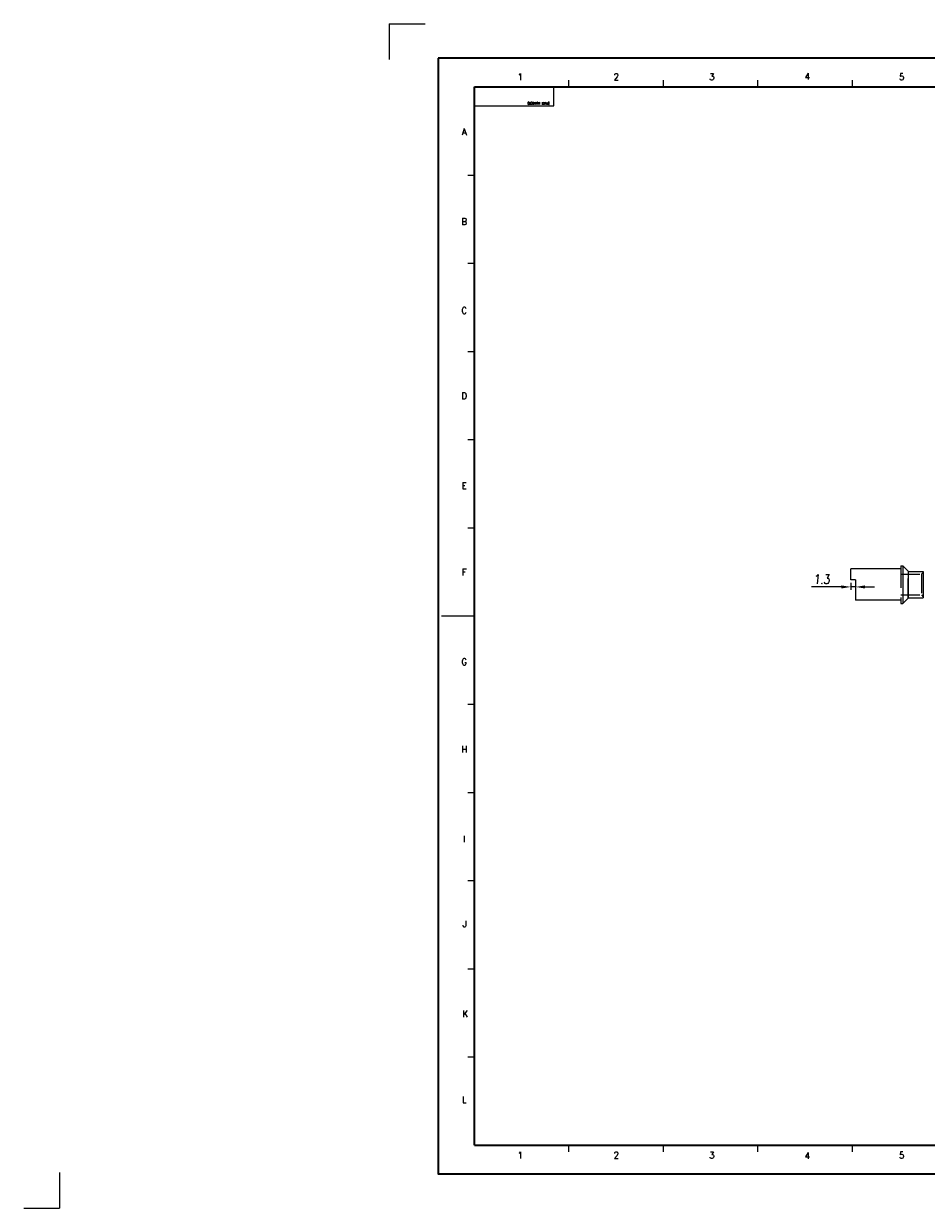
# Model space of a CAD drawing. Header units: millimetres. Extents: x 4065 to 8083, y -652 to 5416.
# Tile 192 of 256: x 4568 to 4808, y 4093 to 4409. Entities that reach past the tile are written whole.
import ezdxf
from ezdxf.enums import TextEntityAlignment as Align

# ---------------------------------------------------------------- set-up
doc = ezdxf.new("R2010")
doc.units = ezdxf.units.MM
doc.header["$LTSCALE"] = 0.8
doc.header["$PDMODE"] = 3
doc.header["$PDSIZE"] = 0.3125
doc.linetypes.add('CENTER', pattern=[50.8, 31.75, -6.35, 6.35, -6.35])
doc.linetypes.add('HIDDEN', pattern=[9.525, 6.35, -3.175])
doc.layers.get('0').update_dxf_attribs({"linetype": 'CONTINUOUS', "lineweight": 0})
doc.layers.get('Defpoints').update_dxf_attribs({"linetype": 'CONTINUOUS', "lineweight": 0})
for name, color, linetype, lineweight in [('1', 2, 'CENTER', 0), ('2', 3, 'CONTINUOUS', 0), ('3', 5, 'HIDDEN', 0)]:
    doc.layers.add(name, color=color, linetype=linetype, lineweight=lineweight)
doc.styles.get("Standard").update_dxf_attribs({"font": 'romans.shx', "width": 0.8, "oblique": 5, "bigfont": 'whgtxt.shx'})
doc.dimstyles.get("Standard").update_dxf_attribs({"dimtxt": 2.5, "dimasz": 2.5, "dimexe": 0.8, "dimexo": 0.8, "dimgap": 0.8, "dimtad": 1, "dimdsep": 46, "dimtxsty": 'Standard', "dimcen": 0, "dimclrd": 3, "dimclre": 3, "dimclrt": 3, "dimazin": 0, "dimtp": 0.001, "dimtm": 0.001, "dimtfac": 1, "dimtmove": 0, "dimatfit": 3, "dimfxl": 0, "dimtolj": 1, "dimarcsym": 0})

# ---------------------------------------------------------------- blocks, each defined once
blk = doc.blocks.new('*D1017')
at = {"layer": '2', "color": 3, "lineweight": -2}
for p, q in [((4785.27, 4258.59), (4777.32, 4258.59)), ((4787.77, 4259.66), (4787.77, 4257.79)), ((4789.07, 4258.59), (4787.77, 4258.59)), ((4789.07, 4259.66), (4789.07, 4257.79)), ((4791.57, 4258.59), (4794.07, 4258.59))]:
    blk.add_line(p, q, dxfattribs=at)
at = {"layer": '2', "color": 3}
for points in [[(4785.27, 4259), (4785.27, 4258.17), (4787.77, 4258.59)], [(4791.57, 4259), (4791.57, 4258.17), (4789.07, 4258.59)]]:
    blk.add_solid(points, dxfattribs=at)
at = {"layer": 'Defpoints', "color": 0}
for p in [(4787.77, 4260.46), (4789.07, 4260.46), (4789.07, 4258.59)]:
    blk.add_point(p, dxfattribs=at)
at = {"layer": '2', "color": 3, "insert": (4780.04, 4260.64), "char_height": 2.5, "attachment_point": 5}
blk.add_mtext('\\A1;1.3', dxfattribs=at)

msp = doc.modelspace()

# ---------------------------------------------------------------- linework, layer by layer
at = {"color": 7, "linetype": 'Continuous', "lineweight": 35}
for p, q in [((4687.605, 4109.955), (4687.605, 4391.74)), ((4687.605, 4391.74), (5090.054, 4391.74)), ((4687.605, 4109.955), (5090.054, 4109.955))]:
    msp.add_line(p, q, dxfattribs=at)
at = {"color": 7, "linetype": 'Continuous'}
for p, q in [((4687.605, 4391.74), (4708.712, 4391.74)), ((4687.605, 4386.674), (4687.605, 4391.74)), ((4708.712, 4386.674), (4708.712, 4391.74)), ((4712.758, 4391.74), (4712.758, 4393.499)), ((4737.911, 4391.74), (4737.911, 4393.499)), ((4763.064, 4391.74), (4763.064, 4393.499)), ((4788.217, 4391.74), (4788.217, 4393.499)), ((4687.605, 4386.674), (4708.712, 4386.674)), ((4685.846, 4368.258), (4687.605, 4368.258)), ((4685.846, 4344.776), (4687.605, 4344.776)), ((4685.846, 4321.294), (4687.605, 4321.294)), ((4685.846, 4297.812), (4687.605, 4297.812)), ((4685.846, 4274.33), (4687.605, 4274.33)), ((4678.81, 4250.848), (4687.605, 4250.848)), ((4685.846, 4227.366), (4687.605, 4227.366)), ((4685.846, 4203.884), (4687.605, 4203.884)), ((4685.846, 4180.401), (4687.605, 4180.401)), ((4685.846, 4156.919), (4687.605, 4156.919)), ((4685.846, 4133.437), (4687.605, 4133.437)), ((4712.758, 4108.196), (4712.758, 4109.955)), ((4737.911, 4108.196), (4737.911, 4109.955)), ((4763.064, 4108.196), (4763.064, 4109.955)), ((4788.217, 4108.196), (4788.217, 4109.955))]:
    msp.add_line(p, q, dxfattribs=at)
for p, q in [((4787.769, 4260.463), (4787.769, 4263.389)), ((4801.069, 4263.389), (4787.769, 4263.389)), ((4801.069, 4264.213), (4801.069, 4263.389)), ((4801.069, 4264.213), (4801.669, 4264.213)), ((4801.669, 4264.213), (4801.669, 4254.213)), ((4803.069, 4262.813), (4801.669, 4264.213)), ((4803.069, 4262.813), (4803.069, 4255.613)), ((4803.069, 4262.713), (4807.069, 4262.713)), ((4807.069, 4262.713), (4807.069, 4255.713)), ((4789.069, 4260.463), (4787.769, 4260.463)), ((4789.069, 4260.463), (4789.069, 4255.037)), ((4801.069, 4255.037), (4789.069, 4255.037)), ((4801.069, 4255.037), (4801.069, 4254.213)), ((4803.069, 4255.613), (4801.669, 4254.213)), ((4803.069, 4255.713), (4807.069, 4255.713)), ((4801.069, 4254.213), (4801.669, 4254.213))]:
    msp.add_line(p, q)
at = {"color": 7, "linetype": 'Continuous', "lineweight": 35}
msp.add_lwpolyline([(4677.95, 4399.348), (4677.95, 4102.348), (5097.95, 4102.348), (5097.95, 4399.348)], close=True, dxfattribs=at)
at = {"layer": '1'}
for p, q in [((4664.933, 4408.553), (4674.491, 4408.553)), ((4664.933, 4408.553), (4664.933, 4398.995)), ((4577.162, 4102.701), (4577.162, 4093.143)), ((4567.604, 4093.143), (4577.162, 4093.143))]:
    msp.add_line(p, q, dxfattribs=at)
at = {"layer": '3'}
for p, q in [((4801.069, 4263.389), (4801.069, 4255.037)), ((4801.069, 4261.963), (4806.569, 4261.963)), ((4803.069, 4255.713), (4803.069, 4262.713)), ((4806.569, 4261.963), (4807.069, 4262.463)), ((4806.569, 4261.963), (4806.569, 4256.463)), ((4807.069, 4262.463), (4807.069, 4255.963)), ((4801.069, 4256.463), (4806.569, 4256.463)), ((4806.569, 4256.463), (4807.069, 4255.963))]:
    msp.add_line(p, q, dxfattribs=at)

# ---------------------------------------------------------------- texts
at = {"color": 7, "linetype": 'Continuous', "width": 0.933333}
for s, p in [('1', (4699.786, 4394.413)), ('2', (4725.363, 4394.413)), ('3', (4750.811, 4394.413)), ('4', (4776.26, 4394.541)), ('5', (4801.322, 4394.413)), ('A', (4684.877, 4379.761)), ('B', (4684.877, 4355.855)), ('C', (4684.877, 4332.206)), ('D', (4684.877, 4309.456)), ('E', (4684.877, 4285.55)), ('F', (4684.877, 4262.544)), ('G', (4684.877, 4238.638)), ('H', (4684.877, 4215.374)), ('I', (4684.877, 4191.468)), ('J', (4685.005, 4168.847)), ('K', (4685.134, 4144.941)), ('L', (4684.877, 4122.063)), ('1', (4699.786, 4107.283)), ('2', (4725.363, 4107.283)), ('3', (4750.811, 4107.283)), ('4', (4776.26, 4107.154)), ('5', (4801.322, 4107.283))]:
    msp.add_text(s, height=1.759, dxfattribs=at).set_placement(p, align=Align.MIDDLE_CENTER)
msp.add_text('(PART NUMBER)', height=0.58717, rotation=180, dxfattribs=at).set_placement((4701.773, 4387.052), align=Align.TOP_RIGHT)

# ---------------------------------------------------------------- dimensions: what is measured, and where the dimension line sits
at = {"layer": '2'}
dim = msp.add_linear_dim(base=(4789.069, 4258.587), p1=(4787.769, 4260.463), p2=(4789.069, 4260.463), dimstyle='Standard', override={"dimazin": 2}, dxfattribs=at)
dim.commit()
dim.dimension.update_dxf_attribs({"geometry": '*D1017', "text_midpoint": (4780.044, 4258.587), "dimtype": 160})

doc.saveas('drawing.dxf')
